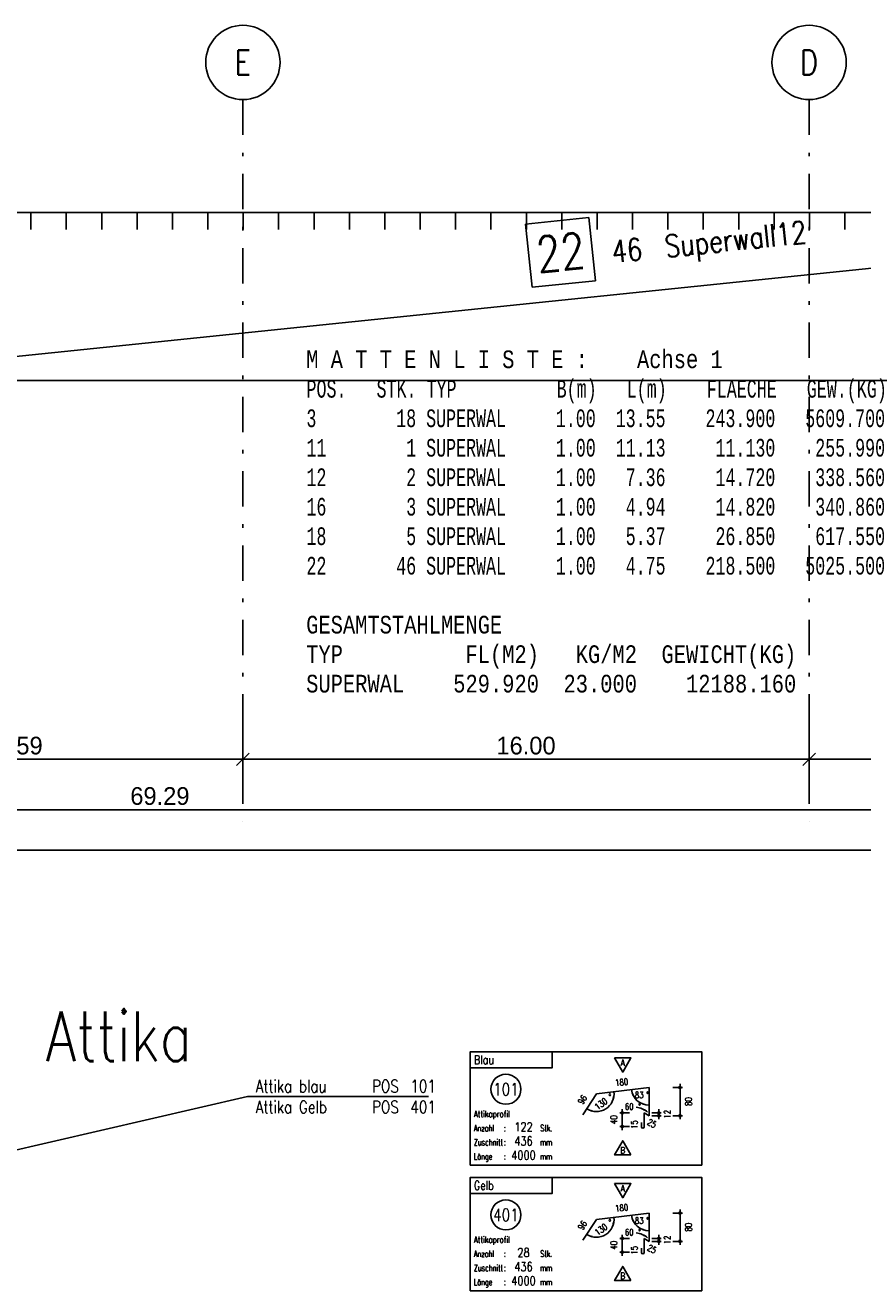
# Model space of a CAD drawing. Extents: x 0 to 238, y 0 to 168.
# Tile 10 of 31: x 64 to 88, y 40 to 76. Entities that reach past the tile are written whole.
import ezdxf
from ezdxf.enums import TextEntityAlignment as Align

# ---------------------------------------------------------------- set-up
doc = ezdxf.new("R2010")
doc.units = 0
doc.header["$LTSCALE"] = 2
doc.header["$MEASUREMENT"] = 0
doc.linetypes.add('AUSGEZOGEN', pattern=[0])
doc.linetypes.add('STRICHPUNKT', pattern=[1, 0.5, -0.25, 0, -0.25])
doc.layers.get('0').update_dxf_attribs({"linetype": 'CONTINUOUS'})
doc.layers.get('DEFPOINTS').update_dxf_attribs({"linetype": 'AUSGEZOGEN'})
for name, color, linetype in [('GER', 7, 'AUSGEZOGEN'), ('T__ACHS', 1, 'CONTINUOUS'), ('T__KONS', 3, 'CONTINUOUS'), ('T__KT', 7, 'AUSGEZOGEN'), ('T__M022', 7, 'CONTINUOUS'), ('T__TEXT', 2, 'AUSGEZOGEN'), ('T__TXTL', 1, 'CONTINUOUS'), ('T__VERM', 2, 'CONTINUOUS')]:
    doc.layers.add(name, color=color, linetype=linetype)
doc.styles.add('ISOG', font='SIMPLEXD.SHX')
doc.styles.add('MONOTXT8', font='monotxtd', dxfattribs={"width": 0.8})
doc.styles.add('SIMPLEX7', font='simplexd', dxfattribs={"width": 0.7})
doc.styles.add('SIMPLEX8', font='simplexd', dxfattribs={"width": 0.8})
doc.dimstyles.new('SOFIBEMLI', dxfattribs={"dimtxt": 0.5, "dimasz": 0.05, "dimexe": 0.18, "dimexo": 0.0625, "dimgap": 0.135, "dimtad": 1, "dimdec": 0, "dimrnd": 0.001, "dimzin": 0, "dimdsep": 46, "dimtxsty": 'Standard', "dimblk1": 'SOFI-VERLI', "dimblk2": 'SOFI-VERRE', "dimsah": 1, "dimcen": 0.5, "dimse1": 1, "dimse2": 1, "dimclrd": 1, "dimclrt": 2, "dimadec": 0, "dimazin": 0, "dimtfac": 1, "dimtdec": 4, "dimtmove": 0, "dimatfit": 3, "dimldrblk": 'SOFI-VERLI', "dimfxl": 0, "dimtolj": 1, "dimtzin": 0, "dimarcsym": 0})
doc.dimstyles.new('SOFIBEMRE', dxfattribs={"dimtxt": 0.5, "dimasz": 0.05, "dimexe": 0.18, "dimexo": 0.0625, "dimgap": 0.135, "dimtad": 1, "dimdec": 0, "dimrnd": 0.001, "dimzin": 0, "dimdsep": 46, "dimtxsty": 'Standard', "dimblk1": 'SOFI-VERRE', "dimblk2": 'SOFI-VERLI', "dimsah": 1, "dimcen": 0.5, "dimse1": 1, "dimse2": 1, "dimclrd": 1, "dimclrt": 2, "dimadec": 0, "dimazin": 0, "dimtfac": 1, "dimtdec": 4, "dimtmove": 0, "dimatfit": 3, "dimldrblk": 'SOFI-VERRE', "dimfxl": 0, "dimtolj": 1, "dimtzin": 0, "dimarcsym": 0})

# ---------------------------------------------------------------- blocks, each defined once
blk = doc.blocks.new('SOFI-VERRE')
at = {"color": 0, "linetype": 'ByBlock'}
for p, q in [((0, -20), (0, 8.5)), ((-5, 0), (5, 0)), ((3.535, 3.535), (-3.535, -3.535))]:
    blk.add_line(p, q, dxfattribs=at)
blk = doc.blocks.new('SOFI-VERLI')
at = {"color": 0, "linetype": 'ByBlock'}
for p, q in [((0, 20), (0, -8.5)), ((-5, 0), (5, 0)), ((3.535, 3.535), (-3.535, -3.535))]:
    blk.add_line(p, q, dxfattribs=at)
blk = doc.blocks.new('*D197')
at = {"color": 1, "linetype": 'ByBlock'}
blk.add_line((56.744, 54.943), (70.003, 54.943), dxfattribs=at)
at = {"layer": 'DEFPOINTS', "color": 0, "linetype": 'ByBlock'}
for p in [(56.694, 57.793), (70.053, 57.793), (70.053, 54.943)]:
    blk.add_point(p, dxfattribs=at)
at = {"color": 1, "linetype": 'ByBlock', "xscale": 0.05, "yscale": 0.05, "zscale": 0.05, "rotation": 180}
blk.add_blockref('SOFI-VERRE', (56.694, 54.943), dxfattribs=at)
at = {"color": 1, "linetype": 'ByBlock', "xscale": 0.05, "yscale": 0.05, "zscale": 0.05}
blk.add_blockref('SOFI-VERLI', (70.053, 54.943), dxfattribs=at)
at = {"color": 2, "linetype": 'ByBlock', "insert": (63.373, 55.328), "char_height": 0.5, "attachment_point": 5}
blk.add_mtext('\\A1;13.35\\S9;', dxfattribs=at)
blk = doc.blocks.new('*D198')
at = {"color": 1, "linetype": 'ByBlock'}
blk.add_line((70.103, 54.943), (86.003, 54.943), dxfattribs=at)
at = {"layer": 'DEFPOINTS', "color": 0, "linetype": 'ByBlock'}
for p in [(70.053, 57.793), (86.053, 57.793), (86.053, 54.943)]:
    blk.add_point(p, dxfattribs=at)
at = {"color": 1, "linetype": 'ByBlock', "xscale": 0.05, "yscale": 0.05, "zscale": 0.05, "rotation": 180}
blk.add_blockref('SOFI-VERRE', (70.053, 54.943), dxfattribs=at)
at = {"color": 1, "linetype": 'ByBlock', "xscale": 0.05, "yscale": 0.05, "zscale": 0.05}
blk.add_blockref('SOFI-VERLI', (86.053, 54.943), dxfattribs=at)
at = {"color": 2, "linetype": 'ByBlock', "insert": (78.053, 55.328), "char_height": 0.5, "attachment_point": 5}
blk.add_mtext('\\A1;16.00', dxfattribs=at)
blk = doc.blocks.new('*D199')
at = {"color": 1, "linetype": 'ByBlock'}
blk.add_line((102.003, 54.943), (86.103, 54.943), dxfattribs=at)
at = {"layer": 'DEFPOINTS', "color": 0, "linetype": 'ByBlock'}
for p in [(86.053, 57.793), (102.053, 57.793), (86.053, 54.943)]:
    blk.add_point(p, dxfattribs=at)
at = {"color": 1, "linetype": 'ByBlock', "xscale": 0.05, "yscale": 0.05, "zscale": 0.05, "rotation": 180}
blk.add_blockref('SOFI-VERRE', (86.053, 54.943), dxfattribs=at)
at = {"color": 1, "linetype": 'ByBlock', "xscale": 0.05, "yscale": 0.05, "zscale": 0.05}
blk.add_blockref('SOFI-VERLI', (102.053, 54.943), dxfattribs=at)
at = {"color": 2, "linetype": 'ByBlock', "insert": (94.053, 55.328), "char_height": 0.5, "attachment_point": 5}
blk.add_mtext('\\A1;16.00', dxfattribs=at)
blk = doc.blocks.new('*D201')
at = {"color": 1, "linetype": 'ByBlock'}
blk.add_line((33.113, 53.518), (102.303, 53.518), dxfattribs=at)
at = {"layer": 'DEFPOINTS', "color": 0, "linetype": 'ByBlock'}
for p in [(33.063, 57.793), (102.353, 57.793), (102.353, 53.518)]:
    blk.add_point(p, dxfattribs=at)
at = {"color": 1, "linetype": 'ByBlock', "xscale": 0.05, "yscale": 0.05, "zscale": 0.05, "rotation": 180}
blk.add_blockref('SOFI-VERRE', (33.063, 53.518), dxfattribs=at)
at = {"color": 1, "linetype": 'ByBlock', "xscale": 0.05, "yscale": 0.05, "zscale": 0.05}
blk.add_blockref('SOFI-VERLI', (102.353, 53.518), dxfattribs=at)
at = {"color": 2, "linetype": 'ByBlock', "insert": (67.708, 53.903), "char_height": 0.5, "attachment_point": 5}
blk.add_mtext('\\A1;69.29', dxfattribs=at)
blk = doc.blocks.new('SOFI-BM-POS')
at = {"color": 1, "linetype": 'Continuous'}
for p, q in [((0.5, 0.75), (-0.5, 0.75)), ((-0.5, 0.75), (-0.5, -0.25)), ((0.5, -0.25), (0.5, 0.75)), ((-0.5, -0.25), (0.5, -0.25))]:
    blk.add_line(p, q, dxfattribs=at)
blk = doc.blocks.new('SOFI-BM-MAT')
at = {"color": 1, "linetype": 'Continuous'}
blk.add_blockref('SOFI-BM-POS', (-0.5, 0.5), dxfattribs=at)
at = {"color": 1, "linetype": 'Continuous', "style": 'SIMPLEX8', "width": 0.8}
blk.add_attdef('SOFI_BM_MULT', text='', height=0.2, dxfattribs=at).set_placement((-1.1, 1.1), align=Align.RIGHT)
at = {"color": 3, "linetype": 'Continuous', "style": 'SIMPLEX8', "width": 0.8}
blk.add_attdef('SOFI_BM_POS', text='', height=0.556, dxfattribs=at).set_placement((-0.5, 0.75), align=Align.MIDDLE_CENTER)
at = {"color": 2, "linetype": 'Continuous', "style": 'SIMPLEX8', "width": 0.8, "flags": 1}
for tag, p in [('SOFI_BM_MATTE', (0.3, 0.5)), ('SOFI_BM_ANZAHL', (0.3, 0.5)), ('SOFI_BM_BREITE', (0.8, -0.5)), ('SOFI_BM_MATR', (1.5, -0.5))]:
    blk.add_attdef(tag, p, '', height=0.35, dxfattribs=at)
blk.add_attdef('SOFI_BM_LAENGE', text='', height=0.35, dxfattribs=at).set_placement((0.4, -0.5), align=Align.RIGHT)
at = {"color": 1, "linetype": 'Continuous', "style": 'SIMPLEX8', "width": 0.8}
for tag, p in [('SOFI_BM_DANEI', (-1.79, -1)), ('SOFI_BM_WANEI', (-1.79, -1.5))]:
    blk.add_attdef(tag, p, '', height=0.2, dxfattribs=at)
blk = doc.blocks.new('ASO_BORDER')
at = {"color": 0, "linetype": 'ByBlock'}
blk.add_line((1, 1), (0, 1), dxfattribs=at)
blk = doc.blocks.new('KDTEXT')
at = {"layer": 'T__KT', "color": 2, "style": 'SIMPLEX8', "width": 0.8}
for tag, p in [('KD-NAME1', (0, 0.012)), ('KD-TITEL1', (0.329, 0.012)), ('KD-NAME2', (0, -0.047)), ('KD-TITEL2', (0.329, -0.047))]:
    blk.add_attdef(tag, p, '', height=0.035, dxfattribs=at)
at = {"layer": 'T__KT', "color": 3, "style": 'SIMPLEX8', "width": 0.8}
for tag, p in [('KD-POS1', (0.4373, 0.012)), ('KD-POS2', (0.4373, -0.047))]:
    blk.add_attdef(tag, p, '', height=0.035, dxfattribs=at)
blk = doc.blocks.new('KT-DREIECK')
at = {"layer": 'T__KT'}
blk.add_lwpolyline([(-0.231, 0.133), (0, -0.266), (0.231, 0.133)], close=True, dxfattribs=at)
blk = doc.blocks.new('KT-TEXTE')
at = {"layer": 'T__KT', "color": 8}
blk.add_lwpolyline([(0, -3.2), (6.541, -3.2), (6.541, 0), (0, 0)], close=True, dxfattribs=at)
blk.add_lwpolyline([(0, -0.45), (2.315, -0.45), (2.315, 0)], dxfattribs=at)
at = {"layer": 'T__KT', "color": 1}
blk.add_circle((1.006, -1.058), 0.425, dxfattribs=at)
at = {"layer": 'GER', "style": 'SIMPLEX7', "width": 0.7}
for s, p in [('Anzahl', (0.1, -2.247)), ('Zuschnitt', (0.1, -2.647)), ('Länge', (0.1, -3.047))]:
    blk.add_text(s, height=0.18, dxfattribs=at).set_placement(p)
for s, p in [(':', (1.004, -2.247)), ('Stk.', (2.315, -2.247)), (':', (1.004, -2.647)), ('mm', (2.315, -2.647)), (':', (1.004, -3.047)), ('mm', (2.315, -3.047))]:
    blk.add_text(s, height=0.18, dxfattribs=at).set_placement(p, align=Align.RIGHT)
blk = doc.blocks.new('KT_ATT02')
at = {"layer": 'T__KT', "color": 11}
for p, q in [((5.051, -1.007), (3.562, -1.19)), ((5.051, -1.807), (5.051, -1.007)), ((3.562, -1.19), (3.181, -1.777)), ((4.911, -2.123), (4.911, -1.723)), ((4.911, -1.723), (5.051, -1.807)), ((4.836, -1.996), (4.836, -2.123))]:
    blk.add_line(p, q, dxfattribs=at)
at = {"layer": 'T__KT', "color": 15}
for p, q in [((5.726, -1.007), (5.996, -1.007)), ((5.926, -0.907), (5.926, -1.907)), ((4.496, -1.723), (4.226, -1.723)), ((4.296, -1.623), (4.296, -2.211)), ((5.126, -1.723), (5.396, -1.723)), ((5.326, -1.623), (5.326, -1.907)), ((4.496, -2.111), (4.226, -2.111)), ((5.126, -1.807), (5.396, -1.807)), ((5.726, -1.807), (5.996, -1.807))]:
    blk.add_line(p, q, dxfattribs=at)
for points in [[(4.6, -1.237, 0.0583, 0, 0), (4.555, -1.068, 0, 0, 0)], [(4.036, -1.332, 0.0583, 0, 0), (4.061, -1.158, 0, 0, 0)], [(3.451, -1.677, 0.0583, 0, 0), (3.29, -1.609, 0, 0, 0)], [(4.879, -1.477, 0.0583, 0, 0), (5.051, -1.507, 0, 0, 0)], [(4.907, -1.635, 0.0583, 0, 0), (5.01, -1.707, 0, 0, 0)]]:
    blk.add_lwpolyline(points, format="xyseb", dxfattribs=at)
for centre in [(5.926, -1.007), (4.296, -1.723), (5.326, -1.723), (5.326, -1.807), (5.926, -1.807), (4.296, -2.111)]:
    blk.add_circle(centre, 0.03, dxfattribs=at)
for centre, radius, start, end in [((5.051, -1.007), 0.5, 187, 270), ((3.562, -1.19), 0.5, 237, 7), ((4.631, -2.147), 0.581, 49.2663, 84.5842)]:
    blk.add_arc(centre, radius, start, end, dxfattribs=at)
at = {"layer": 'T__KT', "color": 11}
blk.add_arc((4.874, -2.123), 0.0375, 180, 0, dxfattribs=at)
at = {"layer": 'T__KT'}
for name, p in [('KT-TEXTE', (0, 0)), ('KT-DREIECK', (4.307, -0.308))]:
    blk.add_blockref(name, p, dxfattribs=at)
at = {"layer": 'T__KT', "rotation": 180}
blk.add_blockref('KT-DREIECK', (4.307, -2.781), dxfattribs=at)
at = {"layer": 'T__KT', "style": 'SIMPLEX8', "width": 0.8}
for s, p in [('A', (4.307, -0.308)), ('B', (4.307, -2.781))]:
    blk.add_text(s, height=0.18, dxfattribs=at).set_placement(p, align=Align.MIDDLE)
at = {"layer": 'T__KT', "style": 'ISOG'}
blk.add_text(' %%d', height=0.18, rotation=35.5208, dxfattribs=at).set_placement((3.896, -1.438))
for p in [(4.841, -1.311), (4.615, -1.639)]:
    blk.add_text(' %%d', height=0.18, dxfattribs=at).set_placement(p)
at = {"layer": 'T__KT', "color": 1, "style": 'SIMPLEX8', "width": 0.8}
blk.add_attdef('KT-HPOS', (0.1, -0.35), '', height=0.25, dxfattribs=at)
at = {"layer": 'T__KT', "style": 'SIMPLEX8', "width": 0.8}
for tag, rotation, p in [('KT-Z01', 7, (4.277, -0.86)), ('KT-Z02', 57, (3.17, -1.353)), ('KT-Z03', 90, (6.166, -1.407)), ('KT-Z05', 90, (4.056, -1.917)), ('KT-Z04', 90, (4.636, -2.06)), ('KT-Z06', 330, (5.132, -2.023)), ('KT-Z07', 90, (5.566, -1.765))]:
    blk.add_attdef(tag, text='', height=0.18, rotation=rotation, dxfattribs=at).set_placement(p, align=Align.MIDDLE)
at = {"layer": 'T__KT', "color": 2, "style": 'SIMPLEX8', "width": 0.8}
blk.add_attdef('KT-UPOS', text='', height=0.35, dxfattribs=at).set_placement((1.006, -1.059), align=Align.MIDDLE)
at = {"layer": 'T__KT', "style": 'SIMPLEX8', "width": 0.8}
for tag, flags, p in [('KT-TYP', 1, (1.485, -0.846)), ('KT-AZK', 9, (1.485, -1.271))]:
    blk.add_attdef(tag, text='', height=0.18, dxfattribs=dict(at, flags=flags)).set_placement(p, align=Align.MIDDLE_LEFT)
blk.add_attdef('KT-W02', text='', height=0.18, rotation=35.5208, dxfattribs=at).set_placement((3.896, -1.438), align=Align.RIGHT)
for tag, p in [('KT-W01', (4.896, -1.311)), ('KT-W03', (4.615, -1.639))]:
    blk.add_attdef(tag, text='', height=0.18, dxfattribs=at).set_placement(p, align=Align.RIGHT)
at = {"layer": 'T__KT', "style": 'SIMPLEX8', "width": 0.8, "flags": 8}
blk.add_attdef('KT-NAME', (0.1, -1.847), '', height=0.18, dxfattribs=at)
at = {"layer": 'T__KT', "color": 1, "style": 'SIMPLEX8', "width": 0.8}
for tag, p in [('KT-STK', (1.504, -2.247)), ('KT-Z', (1.504, -2.647)), ('KT-L', (1.504, -3.047))]:
    blk.add_attdef(tag, text='', height=0.25, dxfattribs=at).set_placement(p, align=Align.CENTER)

msp = doc.modelspace()

# ---------------------------------------------------------------- linework, layer by layer
at = {"layer": 'T__ACHS', "linetype": 'STRICHPUNKT'}
for p, q in [((70.053, 73.588), (70.053, 53.184)), ((86.053, 73.588), (86.053, 53.184))]:
    msp.add_line(p, q, dxfattribs=at)
at = {"layer": 'T__ACHS'}
for centre in [(70.053, 74.638), (86.053, 74.638)]:
    msp.add_circle(centre, 1.05, dxfattribs=at)
at = {"layer": 'T__KONS', "color": 3}
msp.add_lwpolyline([(33.063, 56.845), (33.063, 70.395), (102.353, 70.395), (102.353, 65.645), (56.694, 65.645), (56.694, 56.845), (52.506, 56.845), (52.506, 59.265), (47.759, 59.265), (47.759, 56.845), (44.666, 56.845), (44.666, 59.265), (42.426, 59.265), (42.426, 56.845)], close=True, dxfattribs=at)
at = {"layer": 'T__KT', "color": 1}
msp.add_lwpolyline([(75.3, 45.411), (70.18, 45.411), (63.256, 43.809)], dxfattribs=at)
at = {"layer": 'T__M022', "color": 1, "linetype": 'Continuous'}
for p, q in [((64.063, 70.395), (64.063, 69.92)), ((65.063, 70.395), (65.063, 69.92)), ((66.063, 70.395), (66.063, 69.92)), ((67.063, 70.395), (67.063, 69.92)), ((68.063, 70.395), (68.063, 69.92)), ((69.063, 70.395), (69.063, 69.92)), ((70.063, 70.395), (70.063, 69.92)), ((71.063, 70.395), (71.063, 69.92)), ((72.063, 70.395), (72.063, 69.92)), ((73.063, 70.395), (73.063, 69.92)), ((74.063, 70.395), (74.063, 69.92)), ((75.063, 70.395), (75.063, 69.92)), ((76.063, 70.395), (76.063, 69.92)), ((77.063, 70.395), (77.063, 69.92)), ((78.063, 70.395), (78.063, 69.92)), ((79.063, 70.395), (79.063, 69.92)), ((80.063, 70.395), (80.063, 69.92)), ((81.063, 70.395), (81.063, 69.92)), ((82.063, 70.395), (82.063, 69.92)), ((83.063, 70.395), (83.063, 69.92)), ((84.063, 70.395), (84.063, 69.92)), ((85.063, 70.395), (85.063, 69.92)), ((86.063, 70.395), (86.063, 69.92)), ((87.063, 70.395), (87.063, 69.92))]:
    msp.add_line(p, q, dxfattribs=at)
msp.add_lwpolyline([(57.063, 65.645), (57.063, 70.395), (103.063, 70.395), (103.063, 65.645), (57.063, 65.645), (103.063, 70.395)], dxfattribs=at)

# ---------------------------------------------------------------- block references
at = {"layer": 'DEFPOINTS', "color": 6, "linetype": 'Continuous', "xscale": 191.4579940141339, "yscale": 50.03289031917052, "zscale": 191.4579940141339}
msp.add_blockref('ASO_BORDER', (6.08, 2.339), dxfattribs=at)
at = {"layer": 'T__KONS', "color": 7}
for p, values in [((76.478, 46.677), {'KT-HPOS': 'Blau', 'KT-UPOS': '101', 'KT-STK': '122', 'KT-Z': '436', 'KT-L': '4000', 'KT-Z01': '180', 'KT-Z02': '96', 'KT-W01': '83', 'KT-NAME': 'Attikaprofil', 'KT-Z03': '80', 'KT-Z04': '15', 'KT-Z05': '40', 'KT-Z06': '25', 'KT-Z07': '12', 'KT-W02': '130', 'KT-W03': '60'}), ((76.478, 43.126), {'KT-HPOS': 'Gelb', 'KT-UPOS': '401', 'KT-STK': '28', 'KT-Z': '436', 'KT-L': '4000', 'KT-Z01': '180', 'KT-Z02': '96', 'KT-W01': '83', 'KT-NAME': 'Attikaprofil', 'KT-Z03': '80', 'KT-Z04': '15', 'KT-Z05': '40', 'KT-Z06': '25', 'KT-Z07': '12', 'KT-W02': '130', 'KT-W03': '60'})]:
    msp.add_blockref('KT_ATT02', p, dxfattribs=at).add_auto_attribs(values)
at = {"layer": 'T__KT', "xscale": 10, "yscale": 10, "zscale": 10}
msp.add_blockref('KDTEXT', (70.412, 45.411), dxfattribs=at).add_auto_attribs({'KD-NAME1': 'Attika blau', 'KD-TITEL1': 'POS', 'KD-POS1': '101', 'KD-NAME2': 'Attika Gelb ', 'KD-TITEL2': 'POS', 'KD-POS2': '401'})
at = {"layer": 'T__M022', "color": 1}
ref = msp.add_blockref('SOFI-BM-MAT', (80.063, 68.02), dxfattribs=dict(at, xscale=1.799, yscale=1.799, zscale=1.799, rotation=5.895517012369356))
ref.add_attrib('SOFI_BM_POS', '22', dxfattribs={"layer": '0', "color": 3, "linetype": 'Continuous', "height": 0.9994, "rotation": 5.8955, "style": 'SIMPLEX8', "width": 0.8}).set_placement((79.029, 69.27), align=Align.MIDDLE_CENTER)
ref.add_attrib('SOFI_BM_MATTE', 'Superwall12', (82.01, 69.125), dxfattribs={"layer": '0', "color": 2, "linetype": 'Continuous', "height": 0.62965, "rotation": 5.8955, "style": 'SIMPLEX8', "width": 0.8})
ref.add_attrib('SOFI_BM_ANZAHL', '46', (80.507, 68.97), dxfattribs={"layer": '0', "color": 2, "linetype": 'Continuous', "height": 0.6296, "rotation": 5.8955, "style": 'SIMPLEX8', "width": 0.8})
ref.add_attrib('SOFI_BM_MATR', 'Achse 1', (88.023, 69.746), dxfattribs={"layer": '0', "color": 2, "linetype": 'Continuous', "height": 0.6296, "rotation": 5.8955, "style": 'SIMPLEX8', "width": 0.8})

# ---------------------------------------------------------------- texts
at = {"layer": 'T__ACHS', "color": 2, "style": 'SIMPLEX8', "width": 0.8}
for s, p in [('E', (70.053, 74.638)), ('D', (86.053, 74.638))]:
    msp.add_text(s, height=0.7, dxfattribs=at).set_placement(p, align=Align.MIDDLE)
at = {"layer": 'T__TEXT', "color": 4, "style": 'SIMPLEX8', "width": 0.8}
msp.add_text('Attika', height=1.4, dxfattribs=at).set_placement((64.483, 46.417))
at = {"layer": 'T__TXTL', "color": 1, "style": 'MONOTXT8', "width": 0.8}
for s, p in [('      M A T T E N L I S T E :    Achse 1             ', (69.764, 65.999)), ('      POS.   STK. TYP          B(m)   L(m)    FLAECHE   GEW.(KG)', (69.764, 65.165)), ('      3        18 SUPERWAL     1.00  13.55    243.900   5609.700', (69.764, 64.332)), ('      11        1 SUPERWAL     1.00  11.13     11.130    255.990', (69.764, 63.499)), ('      12        2 SUPERWAL     1.00   7.36     14.720    338.560', (69.764, 62.665)), ('      16        3 SUPERWAL     1.00   4.94     14.820    340.860', (69.764, 61.832)), ('      18        5 SUPERWAL     1.00   5.37     26.850    617.550', (69.764, 60.999)), ('      22       46 SUPERWAL     1.00   4.75    218.500   5025.500', (69.764, 60.165)), ('      GESAMTSTAHLMENGE', (69.764, 58.499)), ('      TYP          FL(M2)   KG/M2  GEWICHT(KG)', (69.764, 57.665)), ('      SUPERWAL    529.920  23.000    12188.160 ', (69.764, 56.832))]:
    msp.add_text(s, height=0.5, dxfattribs=at).set_placement(p)

# ---------------------------------------------------------------- dimensions: what is measured, and where the dimension line sits
at = {"layer": 'T__VERM', "color": 1, "linetype": 'Continuous'}
for base, p1, p2, text, dimstyle, override, picture, middle in [((102.353, 53.518), (33.063, 57.793), (102.353, 57.793), '69.29', 'SOFIBEMRE', {"dimgap": 0.135}, '*D201', (67.708, 53.903)), ((70.053, 54.943), (56.694, 57.793), (70.053, 57.793), '13.35\\S9;', 'SOFIBEMRE', {"dimgap": 0.05165}, '*D197', (63.373, 55.328)), ((86.053, 54.943), (70.053, 57.793), (86.053, 57.793), '16.00', 'SOFIBEMRE', {"dimgap": 0.135}, '*D198', (78.053, 55.328)), ((86.053, 54.943), (102.053, 57.793), (86.053, 57.793), '16.00', 'SOFIBEMLI', {"dimgap": 0.135}, '*D199', (94.053, 55.328))]:
    dim = msp.add_linear_dim(base=base, p1=p1, p2=p2, text=text, dimstyle=dimstyle, override=override, dxfattribs=at)
    dim.commit()
    dim.dimension.update_dxf_attribs({"geometry": picture, "text_midpoint": middle})

doc.saveas('drawing.dxf')
